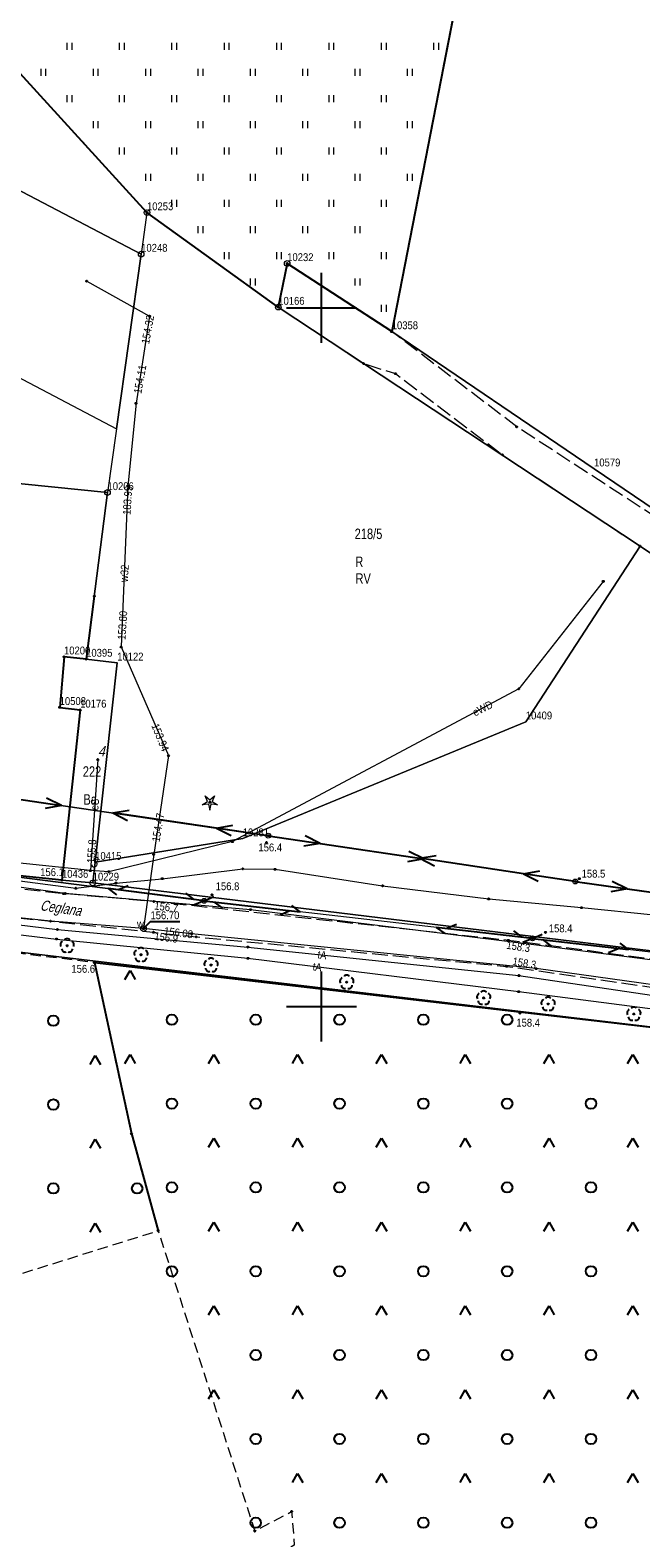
# Model space of a CAD drawing. Header units: metres. Extents: x 5548743 to 5556416, y 5707500 to 5714000.
# Tile 70 of 244: x 5554758 to 5554846, y 5709124 to 5709340. Entities that reach past the tile are written whole.
import ezdxf
from ezdxf.enums import TextEntityAlignment as Align

# ---------------------------------------------------------------- set-up
doc = ezdxf.new("R2010")
doc.units = ezdxf.units.M
for name, pattern in [('1.5_0.75', [2.25, 1.5, -0.75]), ('2.25_0.75', [3, 2.25, -0.75]), ('219-1000', [0]), ('suep_nn_1000', [0]), ('sutp_1000', [0])]:
    doc.linetypes.add(name, pattern=pattern)
doc.layers.get('0').update_dxf_attribs({"color": 2, "lineweight": 5})
doc.styles.get("Standard").update_dxf_attribs({"font": 'Working1250', "width": 0.75})
doc.linetypes.add('902-1000', pattern='A,5,0,[1,ksztalty.shx,S=1,R=0,X=0,Y=0],5', length=10)

# ---------------------------------------------------------------- blocks, each defined once
blk = doc.blocks.new('203')
at = {"linetype": 'Continuous', "lineweight": 0}
h = blk.add_hatch(color=0, dxfattribs=at)
edge = h.paths.add_edge_path()
edge.add_arc((0, 0), 0.09, 0, 360)
blk = doc.blocks.new('202')
at = {"color": 0, "linetype": 'Continuous', "lineweight": 0}
blk.add_circle((0, 0), 0.4, dxfattribs=at)
blk = doc.blocks.new('TU04')
at = {"color": 0, "linetype": 'Continuous', "lineweight": 13}
for p, q in [((0, 0), (0, 1)), ((0.7, 0), (0.7, 1))]:
    blk.add_line(p, q, dxfattribs=at)
blk = doc.blocks.new('SUEP1')
at = {"color": 0, "linetype": 'Continuous'}
for p, q in [((0, 0), (7.5, 0)), ((7.5, 0), (5.25, 0.75)), ((7.5, 0), (5.25, -0.75)), ((7.5, 0), (22.5, 0)), ((22.5, 0), (20.25, 0.75)), ((22.5, 0), (20.25, -0.75))]:
    blk.add_line(p, q, dxfattribs=at)
blk = doc.blocks.new('SUTP')
at = {"color": 0, "linetype": 'Continuous'}
for p, q in [((0, 0), (1.299, 0.75)), ((0, 0), (13.848, 0)), ((2.799, -0.75), (1.5, 0)), ((11.049, -0.75), (12.348, 0)), ((13.848, 0), (12.549, 0.75))]:
    blk.add_line(p, q, dxfattribs=at)
blk = doc.blocks.new('PW01')
at = {"linetype": 'Continuous', "lineweight": 13}
h = blk.add_hatch(color=0, dxfattribs=at)
edge = h.paths.add_edge_path()
edge.add_arc((0, 0), 0.18, 0, 360)
blk = doc.blocks.new('US15')
at = {"color": 0, "linetype": 'Continuous', "lineweight": 13}
blk.add_circle((0, 0), 0.35, dxfattribs=at)
blk = doc.blocks.new('OP021')
at = {"linetype": 'Continuous', "lineweight": 13}
h = blk.add_hatch(color=0, dxfattribs=at)
edge = h.paths.add_edge_path()
edge.add_arc((0, 0), 0.1, 0, 360)
at = {"color": 0, "linetype": 'Continuous', "lineweight": -3}
for centre, start, end in [((-0.476, 0.154), 110.388, 213.756), ((0, 0.5), 38.316, 141.684), ((0.476, 0.154), 326.244, 69.612), ((-0.294, -0.404), 182.272, 285.64), ((0.294, -0.404), 254.36, 357.728), ((0.294, -0.404), 254.36, 357.728)]:
    blk.add_arc(centre, 0.5, start, end, dxfattribs=at)
blk = doc.blocks.new('US22')
at = {"color": 0, "linetype": 'Continuous', "lineweight": 0}
blk.add_circle((0, 0), 0.4, dxfattribs=at)
blk = doc.blocks.new('OP011')
at = {"linetype": 'Continuous', "lineweight": 13}
h = blk.add_hatch(color=0, dxfattribs=at)
edge = h.paths.add_edge_path()
edge.add_arc((0, 0), 0.1, 0, 360)
at = {"color": 0, "linetype": 'Continuous', "lineweight": 13}
for p, q in [((-1.099, -0.357), (-0.324, 0.105)), ((-0.324, 0.105), (-0.679, 0.935)), ((-0.679, 0.935), (0, 0.341)), ((0, 0.341), (0.679, 0.935)), ((0.679, 0.935), (0.324, 0.105)), ((0.324, 0.105), (1.099, -0.357)), ((-0.2, -0.275), (-1.099, -0.357)), ((-0.2, -0.275), (0, -1.155)), ((0, -1.155), (0.2, -0.275)), ((1.099, -0.357), (0.2, -0.275))]:
    blk.add_line(p, q, dxfattribs=at)
blk = doc.blocks.new('OTZK3')
at = {"color": 0, "linetype": 'Continuous'}
for p, q in [((-0.75, -0.433), (0, 0.866)), ((0, 0.866), (0.75, -0.433))]:
    blk.add_line(p, q, dxfattribs=at)
blk = doc.blocks.new('OTZK1')
at = {"color": 0, "linetype": 'Continuous'}
blk.add_circle((0, 0), 0.75, dxfattribs=at)
blk = doc.blocks.new('PIKIETAW1891')
at = {"color": 0}
blk.add_circle((0, 0), 0.09, dxfattribs=at)
blk = doc.blocks.new('RAMKA1000K')
at = {"color": 0}
for p, q in [((400, 295), (400, 305)), ((395, 300), (405, 300)), ((400, 195), (400, 205)), ((395, 200), (405, 200))]:
    blk.add_line(p, q, dxfattribs=at)

msp = doc.modelspace()

# ---------------------------------------------------------------- linework, layer by layer
at = {"layer": '217-kontur klasyfikacyjny', "color": 3, "linetype": 'CONTINUOUS', "lineweight": 18, "flags": 128}
for points in [[(5554825.25, 5709374.48), (5554810.05, 5709296.6)], [(5554775, 5709313.63), (5554774.17, 5709307.69)], [(5554793.8, 5709300.1), (5554775, 5709313.63)], [(5554774.17, 5709307.69), (5554770.63, 5709282.66)], [(5554845.6, 5709265.89), (5554793.8, 5709300.1)], [(5554810.05, 5709296.6), (5554839.02, 5709276.96)], [(5554770.63, 5709282.66), (5554769.35, 5709273.57)], [(5554839.02, 5709276.96), (5554881.24, 5709248.35)], [(5554769.35, 5709273.57), (5554766.29, 5709249.72)], [(5554829.25, 5709240.75), (5554845.6, 5709265.89)], [(5554766.29, 5709249.72), (5554770.74, 5709249.18)], [(5554770.74, 5709249.18), (5554767.58, 5709220.65)], [(5554788.71, 5709224.02), (5554829.25, 5709240.75)], [(5554767.58, 5709220.65), (5554788.71, 5709224.02)]]:
    msp.add_lwpolyline(points, dxfattribs=at)
at = {"layer": '218-kontur użytku gruntowego', "color": 3, "linetype": 'CONTINUOUS', "lineweight": 18, "flags": 128}
for points in [[(5554810.05, 5709296.6), (5554825.25, 5709374.48)], [(5554825.25, 5709374.48), (5554810.05, 5709296.6)], [(5554743.52, 5709348.14), (5554775, 5709313.63)], [(5554774.17, 5709307.69), (5554746.07, 5709322.36)], [(5554775, 5709313.63), (5554774.17, 5709307.69)], [(5554793.8, 5709300.1), (5554775, 5709313.63)], [(5554775, 5709313.63), (5554793.8, 5709300.1)], [(5554774.17, 5709307.69), (5554770.63, 5709282.66)], [(5554770.63, 5709282.66), (5554774.17, 5709307.69)], [(5554793.8, 5709300.1), (5554795.08, 5709306.35)], [(5554795.08, 5709306.35), (5554793.8, 5709300.1)], [(5554795.08, 5709306.35), (5554810.05, 5709296.6)], [(5554810.05, 5709296.6), (5554795.08, 5709306.35)], [(5554730.25, 5709303.92), (5554770.63, 5709282.66)], [(5554845.6, 5709265.89), (5554793.8, 5709300.1)], [(5554793.8, 5709300.1), (5554845.6, 5709265.89)], [(5554839.02, 5709276.96), (5554810.05, 5709296.6)], [(5554810.05, 5709296.6), (5554839.02, 5709276.96)], [(5554770.63, 5709282.66), (5554769.35, 5709273.57)], [(5554769.35, 5709273.57), (5554728.71, 5709277.66)], [(5554881.24, 5709248.35), (5554839.02, 5709276.96)], [(5554839.02, 5709276.96), (5554881.24, 5709248.35)], [(5554769.35, 5709273.57), (5554766.29, 5709249.72)], [(5554766.29, 5709249.72), (5554769.35, 5709273.57)], [(5554829.25, 5709240.75), (5554845.6, 5709265.89)], [(5554845.6, 5709265.89), (5554829.25, 5709240.75)], [(5554945.19, 5709199.24), (5554845.6, 5709265.89)], [(5554845.6, 5709265.89), (5554945.19, 5709199.24)], [(5554763.12, 5709250.05), (5554762.5, 5709242.81)], [(5554762.5, 5709242.81), (5554763.12, 5709250.05)], [(5554766.29, 5709249.72), (5554763.12, 5709250.05)], [(5554763.12, 5709250.05), (5554766.29, 5709249.72)], [(5554770.74, 5709249.18), (5554766.29, 5709249.72)], [(5554766.29, 5709249.72), (5554770.74, 5709249.18)], [(5554767.58, 5709220.65), (5554770.74, 5709249.18)], [(5554770.74, 5709249.18), (5554767.58, 5709220.65)], [(5554762.5, 5709242.81), (5554765.43, 5709242.44)], [(5554765.43, 5709242.44), (5554762.5, 5709242.81)], [(5554765.43, 5709242.44), (5554762.83, 5709218.08)], [(5554762.83, 5709218.08), (5554765.43, 5709242.44)], [(5554788.71, 5709224.02), (5554829.25, 5709240.75)], [(5554829.25, 5709240.75), (5554788.71, 5709224.02)], [(5554767.58, 5709220.65), (5554788.71, 5709224.02)], [(5554788.71, 5709224.02), (5554767.58, 5709220.65)], [(5554767.23, 5709217.68), (5554767.58, 5709220.65)], [(5554767.58, 5709220.65), (5554767.23, 5709217.68)], [(5554747.5, 5709219.66), (5554762.83, 5709218.08)], [(5554762.83, 5709218.08), (5554747.5, 5709219.66)], [(5554762.83, 5709218.08), (5554767.23, 5709217.68)], [(5554767.23, 5709217.68), (5554762.83, 5709218.08)], [(5554767.23, 5709217.68), (5554934.6, 5709197.33)], [(5554934.6, 5709197.33), (5554767.23, 5709217.68)], [(5554857.11, 5709195.87), (5554693.04, 5709215.32)], [(5554693.04, 5709215.32), (5554857.11, 5709195.87)]]:
    msp.add_lwpolyline(points, dxfattribs=at)
at = {"layer": '219-działka ewidencyjna', "color": 7, "linetype": '219-1000', "lineweight": 18, "flags": 128}
for points in [[(5554831.48, 5709406.36), (5554810.05, 5709296.6)], [(5554743.52, 5709348.14), (5554775, 5709313.63)], [(5554746.07, 5709322.36), (5554774.17, 5709307.69)], [(5554775, 5709313.63), (5554774.17, 5709307.69)], [(5554775, 5709313.63), (5554793.8, 5709300.1)], [(5554774.17, 5709307.69), (5554769.35, 5709273.57)], [(5554795.08, 5709306.35), (5554793.8, 5709300.1)], [(5554795.08, 5709306.35), (5554810.05, 5709296.6)], [(5554793.8, 5709300.1), (5554845.6, 5709265.89)], [(5554810.05, 5709296.6), (5554839.02, 5709276.96)], [(5554728.71, 5709277.66), (5554769.35, 5709273.57)], [(5554839.02, 5709276.96), (5554881.24, 5709248.35)], [(5554769.35, 5709273.57), (5554766.29, 5709249.72)], [(5554845.6, 5709265.89), (5554829.25, 5709240.75)], [(5554845.6, 5709265.89), (5554945.19, 5709199.24)], [(5554763.12, 5709250.05), (5554762.5, 5709242.81)], [(5554763.12, 5709250.05), (5554766.29, 5709249.72)], [(5554766.29, 5709249.72), (5554770.74, 5709249.18)], [(5554770.74, 5709249.18), (5554767.58, 5709220.65)], [(5554762.5, 5709242.81), (5554765.43, 5709242.44)], [(5554765.43, 5709242.44), (5554762.83, 5709218.08)], [(5554829.25, 5709240.75), (5554788.71, 5709224.02)], [(5554788.71, 5709224.02), (5554767.58, 5709220.65)], [(5554767.23, 5709217.68), (5554767.58, 5709220.65)], [(5554762.83, 5709218.08), (5554747.5, 5709219.66)], [(5554762.83, 5709218.08), (5554767.23, 5709217.68)], [(5554767.23, 5709217.68), (5554934.6, 5709197.33)], [(5554857.11, 5709195.87), (5554693.04, 5709215.32)]]:
    msp.add_lwpolyline(points, dxfattribs=at)
at = {"layer": 'jezdnia', "color": 7, "linetype": '2.25_0.75', "lineweight": 18, "flags": 128}
for points in [[(5554793.8, 5709300.1), (5554806.01, 5709292.03), (5554810.58, 5709290.58), (5554825.91, 5709278.96), (5554845.6, 5709265.89), (5554880.12, 5709243.51), (5554902.34, 5709228.83), (5554922.48, 5709214.67), (5554933.13, 5709207.95), (5554943.68, 5709200.14), (5554946.17, 5709201.46), (5554948.12, 5709203.2), (5554881.24, 5709248.35), (5554827.94, 5709282.97), (5554810.05, 5709296.6), (5554795.08, 5709306.35)], [(5554717.46, 5709221.61), (5554716.96, 5709216.34), (5554728.64, 5709215.67), (5554775.93, 5709210.62), (5554782.05, 5709209.96), (5554826.5, 5709205.74), (5554878.37, 5709198.24), (5554943.14, 5709190.66), (5555001.12, 5709182.04), (5555003.76, 5709177.73), (5555010.54, 5709177.44), (5555013.5, 5709180.41), (5555057.53, 5709174.57), (5555076.46, 5709171.71), (5555082.17, 5709172.29), (5555083.25, 5709176.06), (5555059.01, 5709179.27), (5555001.7, 5709187.38), (5554966.18, 5709191.8), (5554963.34, 5709193.88), (5554961.49, 5709196.41), (5554957.2, 5709197.24), (5554957.81, 5709193.2), (5554943.24, 5709195.42), (5554947.46, 5709198.02), (5554940.45, 5709198.43), (5554932.83, 5709196.31), (5554879.01, 5709202.67), (5554826.73, 5709209.45), (5554775.98, 5709215.02), (5554763.05, 5709216.14), (5554728.6, 5709219.93)]]:
    msp.add_lwpolyline(points, close=True, dxfattribs=at)
at = {"layer": 'ogrodzenie trwałe', "color": 7, "linetype": '902-1000', "lineweight": 25, "flags": 128}
for points in [[(5554648.86, 5709466.15), (5554669.68, 5709464.7), (5554706.67, 5709462.2), (5554726.29, 5709461.38), (5554756.89, 5709461.32), (5554778.66, 5709461.29), (5554805.35, 5709454.43), (5554810.55, 5709460.19), (5554840.58, 5709457.83), (5554834.53, 5709422.53), (5554832.35, 5709410.28), (5554831.48, 5709406.36), (5554825.25, 5709374.48), (5554810.05, 5709296.6), (5554795.08, 5709306.35), (5554793.8, 5709300.1), (5554775, 5709313.63), (5554743.52, 5709348.14), (5554699.15, 5709349.73)], [(5554767.45, 5709258.72), (5554766.29, 5709249.72), (5554763.12, 5709250.05), (5554762.5, 5709242.81), (5554765.43, 5709242.44), (5554762.83, 5709218.08), (5554747.5, 5709219.66), (5554745, 5709223.24)], [(5554767.49, 5709206.27), (5554857.11, 5709195.87), (5554937.11, 5709187.8), (5554939.49, 5709187.55)], [(5554767.49, 5709206.27), (5554772.78, 5709181.8), (5554776.61, 5709167.89)]]:
    msp.add_lwpolyline(points, dxfattribs=at)
at = {"layer": 'przewód elektroenergetyczny niskiego napięcia', "color": 1, "linetype": 'suep_nn_1000', "lineweight": 18, "flags": 128}
for points in [[(5554792.37, 5709224.44), (5554740.48, 5709232.02)], [(5554740.48, 5709232.02), (5554792.37, 5709224.44)], [(5554792.37, 5709224.44), (5554740.48, 5709232.02)], [(5554740.48, 5709232.02), (5554792.37, 5709224.44)], [(5554836.33, 5709217.88), (5554792.37, 5709224.44)], [(5554836.33, 5709217.88), (5554792.37, 5709224.44)], [(5554877.9, 5709212.07), (5554836.33, 5709217.88)], [(5554877.9, 5709212.07), (5554836.33, 5709217.88)]]:
    msp.add_lwpolyline(points, dxfattribs=at)
at = {"layer": 'przewód elektroenergetyczny podziemny', "color": 1, "linetype": 'CONTINUOUS', "lineweight": 18, "flags": 128}
for points in [[(5554840.34, 5709260.84), (5554828.24, 5709245.47), (5554787.23, 5709223.6), (5554769.54, 5709219.28), (5554766.89, 5709219.44)], [(5554767.96, 5709235.33), (5554766.89, 5709219.44), (5554733.87, 5709222.9), (5554734.04, 5709226.51)]]:
    msp.add_lwpolyline(points, dxfattribs=at)
at = {"layer": 'przewód telekomunikacyjny napowietrzny', "color": 30, "linetype": 'sutp_1000', "lineweight": 18, "flags": 128}
for points in [[(5554783.18, 5709215.12), (5554730.88, 5709221.78)], [(5554730.88, 5709221.78), (5554783.18, 5709215.12)], [(5554830.19, 5709209.74), (5554783.18, 5709215.12)], [(5554878.95, 5709204.08), (5554830.19, 5709209.74)]]:
    msp.add_lwpolyline(points, dxfattribs=at)
at = {"layer": 'przewód telekomunikacyjny podziemny', "color": 30, "linetype": 'CONTINUOUS', "lineweight": 18, "flags": 128}
for points in [[(5554925.56, 5709196.35), (5554913.94, 5709197.47), (5554852.96, 5709205.89), (5554828.91, 5709209.01), (5554789.82, 5709213.85), (5554763.3, 5709216.16), (5554727.66, 5709221.01), (5554714.2, 5709222.86)], [(5554714.62, 5709222.85), (5554716.35, 5709223.34), (5554745.1, 5709219.5), (5554764.82, 5709216.92), (5554770.56, 5709217.66), (5554777.19, 5709218.29), (5554788.73, 5709219.69), (5554793.34, 5709219.63), (5554808.74, 5709217.27), (5554823.94, 5709215.39), (5554837.22, 5709214.14), (5554847.57, 5709213.09), (5554863.12, 5709211.32), (5554890.92, 5709207.12), (5554923.12, 5709204.33), (5554945.68, 5709202.75), (5554960.36, 5709202.17), (5554963.47, 5709201.9), (5554968.33, 5709201.71)], [(5554714.62, 5709222.85), (5554716.35, 5709223.34), (5554745.1, 5709219.5), (5554764.82, 5709216.92), (5554770.56, 5709217.66), (5554777.19, 5709218.29), (5554788.73, 5709219.69), (5554793.34, 5709219.63), (5554808.74, 5709217.27), (5554823.94, 5709215.39), (5554837.22, 5709214.14), (5554847.57, 5709213.09), (5554863.12, 5709211.32), (5554890.92, 5709207.12), (5554923.12, 5709204.33), (5554945.68, 5709202.75), (5554960.36, 5709202.17), (5554963.47, 5709201.9), (5554968.33, 5709201.71)], [(5554714.01, 5709216.59), (5554713.9, 5709215.42), (5554727.27, 5709213.85), (5554762.04, 5709209.65), (5554789.46, 5709206.89), (5554828.23, 5709202.12), (5554850.71, 5709199.22), (5554908.67, 5709191.73), (5554933.91, 5709190.97), (5554958.48, 5709187.69), (5555003.43, 5709179.99), (5555037.45, 5709174.45), (5555074.43, 5709169.6)], [(5554714.01, 5709216.59), (5554727.68, 5709215.19), (5554762.17, 5709211.02), (5554789.45, 5709208.5), (5554828.27, 5709204.42), (5554851.1, 5709201.05), (5554908.76, 5709192.88), (5554934.14, 5709192.42), (5554958.65, 5709188.65), (5555002.81, 5709180.94), (5555037.7, 5709175.74), (5555074.67, 5709170.26)]]:
    msp.add_lwpolyline(points, dxfattribs=at)
at = {"layer": 'przewód wodociągowy', "color": 5, "linetype": 'CONTINUOUS', "lineweight": 18, "flags": 128}
for points in [[(5554766.37, 5709303.81), (5554775.37, 5709298.81), (5554773.43, 5709286.33), (5554772.26, 5709274.49), (5554771.31, 5709251.46), (5554778.08, 5709235.9), (5554775.97, 5709221.75), (5554774.5, 5709211.14)], [(5554959.04, 5709190.38), (5554937.03, 5709192.26), (5554904.65, 5709194.53), (5554862.86, 5709200.97), (5554830.73, 5709205.41), (5554781.39, 5709210.41), (5554774.5, 5709211.14), (5554761.18, 5709212.2), (5554723.86, 5709216.19), (5554697.55, 5709218.93), (5554690.19, 5709218.76), (5554687.21, 5709193.04), (5554688.15, 5709180.99), (5554690.96, 5709170.79)]]:
    msp.add_lwpolyline(points, dxfattribs=at)
at = {"layer": 'rzedna-Atr2', "color": 7, "flags": 128}
msp.add_lwpolyline([(5554774.5, 5709211.14), (5554775.5, 5709212.14), (5554779.727, 5709212.14)], dxfattribs=at)
at = {"layer": 'teren zalesiony', "color": 7, "linetype": '1.5_0.75', "lineweight": 18, "flags": 128}
for points in [[(5554691.6, 5709207.65), (5554690.51, 5709182), (5554696.52, 5709157.57), (5554711.31, 5709161.91), (5554737.93, 5709169.57), (5554741.32, 5709156.87), (5554776.61, 5709167.89), (5554772.78, 5709181.8), (5554767.49, 5709206.27), (5554725.82, 5709211.37), (5554716.75, 5709212.63), (5554700.71, 5709214.47), (5554696.28, 5709213.23)], [(5554767.49, 5709206.27), (5554772.78, 5709181.8), (5554776.61, 5709167.89), (5554790.44, 5709124.91), (5554795.71, 5709127.71), (5554796.1, 5709122.9), (5554791.4, 5709120.25), (5554795.42, 5709095.54), (5554802.86, 5709050.38), (5554963.6, 5709049.01), (5554965.73, 5709064.25), (5554965.39, 5709079.34), (5554968.14, 5709086.47), (5554970.76, 5709097.04), (5554959.14, 5709101.21), (5554923.37, 5709133.18), (5554926.17, 5709143.33), (5554927.18, 5709146.74), (5554927.63, 5709151.29), (5554927.74, 5709151.67), (5554929.46, 5709157.94), (5554930.87, 5709163.06), (5554939.49, 5709187.55), (5554937.11, 5709187.8), (5554857.11, 5709195.87)]]:
    msp.add_lwpolyline(points, close=True, dxfattribs=at)
at = {"layer": 'trawnik', "color": 7, "linetype": '1.5_0.75', "lineweight": 18, "flags": 128}
msp.add_lwpolyline([(5554727.64, 5709450.9), (5554724.68, 5709426.59), (5554757.87, 5709416.95), (5554772.01, 5709415.25), (5554773.26, 5709459.06), (5554780.18, 5709458.78), (5554779.96, 5709450.74), (5554781.85, 5709450.62), (5554781.69, 5709437.99), (5554784.8, 5709437.78), (5554784.01, 5709414.2), (5554789.75, 5709408.83), (5554792.17, 5709408.15), (5554790.41, 5709387.57), (5554802.8, 5709386.67), (5554801.44, 5709375.64), (5554800.91, 5709357.82), (5554768.14, 5709356.77), (5554769.12, 5709369.01), (5554770.38, 5709389.28), (5554738.04, 5709391.38), (5554730.86, 5709389.46), (5554722.77, 5709390.26), (5554724.65, 5709413.05), (5554732.69, 5709412.52), (5554739.64, 5709412.03), (5554753.51, 5709411.17), (5554753.66, 5709414.48), (5554704.87, 5709428.45), (5554692.5, 5709432.29), (5554692.83, 5709431.86), (5554685.33, 5709434.23), (5554676.6, 5709437.82), (5554655.85, 5709447.23), (5554655.76, 5709446.15), (5554654.11, 5709445), (5554652.56, 5709440.96), (5554653.12, 5709437.43), (5554677.02, 5709433.31), (5554717.41, 5709419.25), (5554717.54, 5709416.42), (5554717.62, 5709414.65), (5554719.64, 5709370.88), (5554743.52, 5709348.14), (5554775, 5709313.63), (5554793.8, 5709300.1), (5554795.08, 5709306.35), (5554810.05, 5709296.6), (5554825.25, 5709374.48), (5554831.48, 5709406.36), (5554832.35, 5709410.28), (5554832.75, 5709412.56), (5554839.74, 5709414.78), (5554840.51, 5709419.62), (5554834.53, 5709422.53), (5554797.11, 5709426.1), (5554790.45, 5709426.67), (5554790.88, 5709431.27), (5554797.87, 5709441.66), (5554798.47, 5709447.83), (5554793.98, 5709449.73), (5554780.18, 5709458.78), (5554780.49, 5709460.82), (5554771.07, 5709460.89), (5554696.08, 5709461.46), (5554665.48, 5709465), (5554649.95, 5709466.04), (5554648.86, 5709466.15), (5554648.23, 5709464.25), (5554649.01, 5709460.91), (5554656.12, 5709452.5), (5554656, 5709451.36), (5554678.15, 5709441.88), (5554686.67, 5709438.35), (5554693.8, 5709436.12), (5554705.72, 5709431.93), (5554709.18, 5709453.37)], close=True, dxfattribs=at)

# ---------------------------------------------------------------- block references
at = {"layer": '202-punkt graniczny', "color": 7, "linetype": 'CONTINUOUS', "lineweight": 18}
for p in [(5554775, 5709313.63), (5554774.17, 5709307.69), (5554795.08, 5709306.35), (5554793.8, 5709300.1), (5554769.35, 5709273.57), (5554767.23, 5709217.68)]:
    msp.add_blockref('202', p, dxfattribs=at)
at = {"layer": '203-punkt graniczny', "color": 7, "linetype": 'CONTINUOUS', "lineweight": 18}
for p in [(5554810.05, 5709296.6), (5554839.02, 5709276.96), (5554845.6, 5709265.89), (5554763.12, 5709250.05), (5554766.29, 5709249.72), (5554770.74, 5709249.18), (5554762.5, 5709242.81), (5554765.43, 5709242.44), (5554829.25, 5709240.75), (5554788.71, 5709224.02), (5554767.58, 5709220.65), (5554762.83, 5709218.08)]:
    msp.add_blockref('203', p, dxfattribs=at)
at = {"layer": 'drzewo iglaste', "color": 94, "linetype": 'CONTINUOUS', "lineweight": 18}
msp.add_blockref('OP011', (5554784.01, 5709229.23), dxfattribs=at)
at = {"layer": 'drzewo liściaste', "color": 94, "linetype": 'CONTINUOUS', "lineweight": 18}
for p in [(5554763.57, 5709208.69), (5554774.14, 5709207.4), (5554784.18, 5709205.92), (5554803.61, 5709203.47), (5554823.22, 5709201.22), (5554832.44, 5709200.35), (5554844.72, 5709198.92)]:
    msp.add_blockref('OP021', p, dxfattribs=at)
at = {"layer": 'pikieta naturalna', "color": 7, "linetype": 'CONTINUOUS', "lineweight": 13}
for p in [(5554792.12, 5709223.47), (5554836.91, 5709218.29), (5554762.83, 5709218.08), (5554784.3, 5709215.97), (5554775.98, 5709215.02), (5554775.93, 5709210.62), (5554832.06, 5709210.6), (5554826.73, 5709209.45), (5554767.49, 5709206.27), (5554826.5, 5709205.74), (5554828.42, 5709199.05)]:
    msp.add_blockref('PW01', p, dxfattribs=at)
at = {"layer": 'przewód elektroenergetyczny niskiego napięcia', "color": 1, "linetype": 'CONTINUOUS', "lineweight": 18}
for p, rotation in [((5554740.48, 5709232.02), 351.689), ((5554740.48, 5709232.02), 351.689), ((5554792.37, 5709224.44), 171.689), ((5554792.37, 5709224.44), 171.689), ((5554792.37, 5709224.44), 351.513), ((5554792.37, 5709224.44), 351.513), ((5554836.33, 5709217.88), 171.513), ((5554836.33, 5709217.88), 171.513), ((5554836.33, 5709217.88), 352.044), ((5554836.33, 5709217.88), 352.044)]:
    msp.add_blockref('SUEP1', p, dxfattribs=dict(at, rotation=rotation))
at = {"layer": 'przewód telekomunikacyjny napowietrzny', "color": 30, "linetype": 'CONTINUOUS', "lineweight": 18}
for p, rotation in [((5554783.18, 5709215.12), 172.743), ((5554783.18, 5709215.12), 353.471), ((5554830.19, 5709209.74), 173.471), ((5554830.19, 5709209.74), 353.379)]:
    msp.add_blockref('SUTP', p, dxfattribs=dict(at, rotation=rotation))
at = {"layer": 'Punkt roboczy BDOT GESUT K1', "color": 6, "linetype": 'CONTINUOUS', "lineweight": 18}
for p in [(5554775, 5709313.63), (5554775, 5709313.63), (5554795.08, 5709306.35), (5554795.08, 5709306.35), (5554795.08, 5709306.35), (5554766.37, 5709303.81), (5554775.37, 5709298.81), (5554775.37, 5709298.81), (5554793.8, 5709300.1), (5554793.8, 5709300.1), (5554793.8, 5709300.1), (5554810.05, 5709296.6), (5554810.05, 5709296.6), (5554810.05, 5709296.6), (5554806.01, 5709292.03), (5554810.58, 5709290.58), (5554773.43, 5709286.33), (5554773.43, 5709286.33), (5554827.94, 5709282.97), (5554825.91, 5709278.96), (5554772.26, 5709274.49), (5554772.26, 5709274.49), (5554845.6, 5709265.89), (5554840.34, 5709260.84), (5554767.45, 5709258.72), (5554771.31, 5709251.46), (5554771.31, 5709251.46), (5554763.12, 5709250.05), (5554766.29, 5709249.72), (5554828.24, 5709245.47), (5554762.5, 5709242.81), (5554765.43, 5709242.44), (5554778.08, 5709235.9), (5554778.08, 5709235.9), (5554767.96, 5709235.33), (5554784.01, 5709229.23), (5554787.23, 5709223.6), (5554792.12, 5709223.47), (5554792.37, 5709224.44), (5554792.37, 5709224.44), (5554792.37, 5709224.44), (5554775.97, 5709221.75), (5554775.97, 5709221.75), (5554766.89, 5709219.44), (5554766.89, 5709219.44), (5554766.89, 5709219.44), (5554769.54, 5709219.28), (5554777.19, 5709218.29), (5554777.19, 5709218.29), (5554788.73, 5709219.69), (5554788.73, 5709219.69), (5554793.34, 5709219.63), (5554793.34, 5709219.63), (5554836.91, 5709218.29), (5554762.83, 5709218.08), (5554762.83, 5709218.08), (5554763.05, 5709216.14), (5554763.3, 5709216.16), (5554764.82, 5709216.92), (5554764.82, 5709216.92), (5554770.56, 5709217.66), (5554770.56, 5709217.66), (5554808.74, 5709217.27), (5554808.74, 5709217.27), (5554836.33, 5709217.88), (5554836.33, 5709217.88), (5554836.33, 5709217.88), (5554775.98, 5709215.02), (5554775.98, 5709215.02), (5554783.18, 5709215.12), (5554783.18, 5709215.12), (5554784.3, 5709215.97), (5554823.94, 5709215.39), (5554823.94, 5709215.39), (5554837.22, 5709214.14), (5554837.22, 5709214.14), (5554761.18, 5709212.2), (5554789.82, 5709213.85), (5554762.04, 5709209.65), (5554762.17, 5709211.02), (5554774.5, 5709211.14), (5554774.5, 5709211.14), (5554774.5, 5709211.14), (5554775.93, 5709210.62), (5554775.93, 5709210.62), (5554781.39, 5709210.41), (5554781.39, 5709210.41), (5554782.05, 5709209.96), (5554830.19, 5709209.74), (5554830.19, 5709209.74), (5554832.06, 5709210.6), (5554763.57, 5709208.69), (5554774.14, 5709207.4), (5554789.45, 5709208.5), (5554826.73, 5709209.45), (5554826.73, 5709209.45), (5554828.91, 5709209.01), (5554767.49, 5709206.27), (5554767.49, 5709206.27), (5554767.49, 5709206.27), (5554767.49, 5709206.27), (5554767.49, 5709206.27), (5554784.18, 5709205.92), (5554789.46, 5709206.89), (5554826.5, 5709205.74), (5554826.5, 5709205.74), (5554830.73, 5709205.41), (5554803.61, 5709203.47), (5554828.27, 5709204.42), (5554823.22, 5709201.22), (5554828.23, 5709202.12), (5554828.42, 5709199.05), (5554832.44, 5709200.35), (5554844.72, 5709198.92), (5554772.78, 5709181.8), (5554772.78, 5709181.8), (5554772.78, 5709181.8), (5554776.61, 5709167.89), (5554776.61, 5709167.89), (5554776.61, 5709167.89), (5554795.71, 5709127.71), (5554790.44, 5709124.91)]:
    msp.add_blockref('PIKIETAW1891', p, dxfattribs=at)
at = {"layer": 'rzedna', "color": 5, "linetype": 'CONTINUOUS', "lineweight": 18}
for p in [(5554775.37, 5709298.81), (5554773.43, 5709286.33), (5554772.26, 5709274.49), (5554771.31, 5709251.46), (5554778.08, 5709235.9), (5554775.97, 5709221.75), (5554774.5, 5709211.14), (5554781.39, 5709210.41)]:
    msp.add_blockref('PW01', p, dxfattribs=at)
at = {"layer": 'rzedna', "color": 1, "linetype": 'CONTINUOUS', "lineweight": 18}
msp.add_blockref('PW01', (5554766.89, 5709219.44), dxfattribs=at)
at = {"layer": 'słup przewodów napowietrznych', "color": 7, "linetype": 'CONTINUOUS', "lineweight": 18}
for p in [(5554792.37, 5709224.44), (5554836.33, 5709217.88), (5554783.18, 5709215.12), (5554830.19, 5709209.74)]:
    msp.add_blockref('US15', p, dxfattribs=at)
at = {"layer": 'teren zalesiony', "color": 7, "linetype": 'CONTINUOUS', "lineweight": 18}
for name, p in [('OTZK3', (5554772.576, 5709204.276)), ('OTZK1', (5554761.596, 5709197.956)), ('OTZK1', (5554778.576, 5709198.096)), ('OTZK1', (5554790.576, 5709198.096)), ('OTZK1', (5554802.576, 5709198.096)), ('OTZK1', (5554814.576, 5709198.096)), ('OTZK1', (5554826.576, 5709198.096)), ('OTZK3', (5554767.596, 5709192.136)), ('OTZK3', (5554772.576, 5709192.276)), ('OTZK3', (5554784.576, 5709192.276)), ('OTZK3', (5554796.576, 5709192.276)), ('OTZK3', (5554808.576, 5709192.276)), ('OTZK3', (5554820.576, 5709192.276)), ('OTZK3', (5554832.576, 5709192.276)), ('OTZK3', (5554844.576, 5709192.276)), ('OTZK1', (5554761.596, 5709185.956)), ('OTZK1', (5554778.576, 5709186.096)), ('OTZK1', (5554790.576, 5709186.096)), ('OTZK1', (5554802.576, 5709186.096)), ('OTZK1', (5554814.576, 5709186.096)), ('OTZK1', (5554826.576, 5709186.096)), ('OTZK1', (5554838.576, 5709186.096)), ('OTZK3', (5554767.596, 5709180.136)), ('OTZK3', (5554784.576, 5709180.276)), ('OTZK3', (5554796.576, 5709180.276)), ('OTZK3', (5554808.576, 5709180.276)), ('OTZK3', (5554820.576, 5709180.276)), ('OTZK3', (5554832.576, 5709180.276)), ('OTZK3', (5554844.576, 5709180.276)), ('OTZK1', (5554761.596, 5709173.956)), ('OTZK1', (5554773.596, 5709173.956)), ('OTZK1', (5554778.576, 5709174.096)), ('OTZK1', (5554790.576, 5709174.096)), ('OTZK1', (5554802.576, 5709174.096)), ('OTZK1', (5554814.576, 5709174.096)), ('OTZK1', (5554826.576, 5709174.096)), ('OTZK1', (5554838.576, 5709174.096)), ('OTZK3', (5554767.596, 5709168.136)), ('OTZK3', (5554784.576, 5709168.276)), ('OTZK3', (5554796.576, 5709168.276)), ('OTZK3', (5554808.576, 5709168.276)), ('OTZK3', (5554820.576, 5709168.276)), ('OTZK3', (5554832.576, 5709168.276)), ('OTZK3', (5554844.576, 5709168.276)), ('OTZK1', (5554778.576, 5709162.096)), ('OTZK1', (5554790.576, 5709162.096)), ('OTZK1', (5554802.576, 5709162.096)), ('OTZK1', (5554814.576, 5709162.096)), ('OTZK1', (5554826.576, 5709162.096)), ('OTZK1', (5554838.576, 5709162.096)), ('OTZK3', (5554784.576, 5709156.276)), ('OTZK3', (5554796.576, 5709156.276)), ('OTZK3', (5554808.576, 5709156.276)), ('OTZK3', (5554820.576, 5709156.276)), ('OTZK3', (5554832.576, 5709156.276)), ('OTZK3', (5554844.576, 5709156.276)), ('OTZK1', (5554790.576, 5709150.096)), ('OTZK1', (5554802.576, 5709150.096)), ('OTZK1', (5554814.576, 5709150.096)), ('OTZK1', (5554826.576, 5709150.096)), ('OTZK1', (5554838.576, 5709150.096)), ('OTZK3', (5554784.576, 5709144.276)), ('OTZK3', (5554796.576, 5709144.276)), ('OTZK3', (5554808.576, 5709144.276)), ('OTZK3', (5554820.576, 5709144.276)), ('OTZK3', (5554832.576, 5709144.276)), ('OTZK3', (5554844.576, 5709144.276)), ('OTZK1', (5554790.576, 5709138.096)), ('OTZK1', (5554802.576, 5709138.096)), ('OTZK1', (5554814.576, 5709138.096)), ('OTZK1', (5554826.576, 5709138.096)), ('OTZK1', (5554838.576, 5709138.096)), ('OTZK3', (5554796.576, 5709132.276)), ('OTZK3', (5554808.576, 5709132.276)), ('OTZK3', (5554820.576, 5709132.276)), ('OTZK3', (5554832.576, 5709132.276)), ('OTZK3', (5554844.576, 5709132.276)), ('OTZK1', (5554790.576, 5709126.096)), ('OTZK1', (5554802.576, 5709126.096)), ('OTZK1', (5554814.576, 5709126.096)), ('OTZK1', (5554826.576, 5709126.096)), ('OTZK1', (5554838.576, 5709126.096))]:
    msp.add_blockref(name, p, dxfattribs=at)
at = {"layer": 'trawnik', "color": 7, "linetype": 'CONTINUOUS', "lineweight": 18}
for p in [(5554763.579, 5709336.949), (5554771.079, 5709336.949), (5554778.579, 5709336.949), (5554786.079, 5709336.949), (5554793.579, 5709336.949), (5554801.079, 5709336.949), (5554808.579, 5709336.949), (5554816.079, 5709336.949), (5554759.829, 5709333.199), (5554767.329, 5709333.199), (5554774.829, 5709333.199), (5554782.329, 5709333.199), (5554789.829, 5709333.199), (5554797.329, 5709333.199), (5554804.829, 5709333.199), (5554812.329, 5709333.199), (5554763.579, 5709329.449), (5554771.079, 5709329.449), (5554778.579, 5709329.449), (5554786.079, 5709329.449), (5554793.579, 5709329.449), (5554801.079, 5709329.449), (5554808.579, 5709329.449), (5554767.329, 5709325.699), (5554774.829, 5709325.699), (5554782.329, 5709325.699), (5554789.829, 5709325.699), (5554797.329, 5709325.699), (5554804.829, 5709325.699), (5554812.329, 5709325.699), (5554771.079, 5709321.949), (5554778.579, 5709321.949), (5554786.079, 5709321.949), (5554793.579, 5709321.949), (5554801.079, 5709321.949), (5554808.579, 5709321.949), (5554774.829, 5709318.199), (5554782.329, 5709318.199), (5554789.829, 5709318.199), (5554797.329, 5709318.199), (5554804.829, 5709318.199), (5554812.329, 5709318.199), (5554778.579, 5709314.449), (5554786.079, 5709314.449), (5554793.579, 5709314.449), (5554801.079, 5709314.449), (5554808.579, 5709314.449), (5554782.329, 5709310.699), (5554789.829, 5709310.699), (5554797.329, 5709310.699), (5554804.829, 5709310.699), (5554786.079, 5709306.949), (5554793.579, 5709306.949), (5554801.079, 5709306.949), (5554808.579, 5709306.949), (5554789.829, 5709303.199), (5554804.829, 5709303.199), (5554808.579, 5709299.449)]:
    msp.add_blockref('TU04', p, dxfattribs=at)
at = {"layer": 'Wstawianie ramki sekcyjnej z opisem', "color": 7, "linetype": 'CONTINUOUS', "lineweight": 13}
msp.add_blockref('RAMKA1000K', (5554400, 5709000), dxfattribs=at)
msp.add_blockref('RAMKA1000K', (5554400, 5709000), dxfattribs=at)
msp.add_blockref('RAMKA1000K', (5554400, 5709000), dxfattribs=at)
msp.add_blockref('RAMKA1000K', (5554400, 5709000), dxfattribs=at)
at = {"layer": 'właz do komory lub kanału - okrągły', "color": 7, "linetype": 'CONTINUOUS', "lineweight": 18}
msp.add_blockref('US22', (5554774.5, 5709211.14), dxfattribs=at)

# ---------------------------------------------------------------- texts
at = {"layer": '202-punkt graniczny-Atr103', "color": 7, "width": 0.9}
for s, p in [('10253', (5554775, 5709313.63)), ('10253', (5554775, 5709313.63)), ('10248', (5554774.17, 5709307.69)), ('10248', (5554774.17, 5709307.69)), ('10232', (5554795.08, 5709306.35)), ('10232', (5554795.08, 5709306.35)), ('10166', (5554793.8, 5709300.1)), ('10166', (5554793.8, 5709300.1)), ('10206', (5554769.35, 5709273.57)), ('10206', (5554769.35, 5709273.57)), ('10229', (5554767.23, 5709217.68)), ('10229', (5554767.23, 5709217.68))]:
    msp.add_text(s, height=1.125, dxfattribs=at).set_placement(p, align=Align.BOTTOM_LEFT)
at = {"layer": '203-punkt graniczny-Atr103', "color": 7, "width": 0.9}
for s, p in [('10358', (5554810.05, 5709296.6)), ('10358', (5554810.05, 5709296.6)), ('10579', (5554839.02, 5709276.96)), ('10579', (5554839.02, 5709276.96)), ('10200', (5554763.12, 5709250.05)), ('10200', (5554763.12, 5709250.05)), ('10395', (5554766.29, 5709249.72)), ('10395', (5554766.29, 5709249.72)), ('10122', (5554770.74, 5709249.18)), ('10122', (5554770.74, 5709249.18)), ('10508', (5554762.5, 5709242.81)), ('10508', (5554762.5, 5709242.81)), ('10176', (5554765.43, 5709242.44)), ('10176', (5554765.43, 5709242.44)), ('10409', (5554829.25, 5709240.75)), ('10409', (5554829.25, 5709240.75)), ('10281', (5554788.71, 5709224.02)), ('10281', (5554788.71, 5709224.02)), ('10415', (5554767.58, 5709220.65)), ('10415', (5554767.58, 5709220.65)), ('10436', (5554762.83, 5709218.08)), ('10436', (5554762.83, 5709218.08))]:
    msp.add_text(s, height=1.125, dxfattribs=at).set_placement(p, align=Align.BOTTOM_LEFT)
at = {"layer": '209-oznaczenie konturu klasyfikacyjnego', "color": 3, "linetype": 'CONTINUOUS', "lineweight": 18, "width": 0.79}
msp.add_text('RV', height=1.5, dxfattribs=at).set_placement((5554804.86, 5709262), align=Align.TOP_LEFT)
at = {"layer": '210-oznaczenie konturu użytku gruntowego', "color": 3, "linetype": 'CONTINUOUS', "lineweight": 18, "width": 0.79}
for s, p in [('R', (5554804.83, 5709262.9)), ('Ba', (5554765.9, 5709228.88))]:
    msp.add_text(s, height=1.5, dxfattribs=at).set_placement(p)
at = {"layer": '211-numer działki ewidencyjnej', "color": 7, "linetype": 'CONTINUOUS', "lineweight": 18, "width": 0.79}
for s, p in [('218/5', (5554804.74, 5709266.9)), ('222', (5554765.81, 5709232.88))]:
    msp.add_text(s, height=1.5, dxfattribs=at).set_placement(p)
at = {"layer": '994-Nazwa ulicy', "color": 7, "linetype": 'CONTINUOUS', "lineweight": 18, "oblique": 15, "width": 0.79}
msp.add_text('Ceglana', height=1.5, rotation=351.653, dxfattribs=at).set_placement((5554759.74, 5709214.53), align=Align.MIDDLE_LEFT)
at = {"layer": 'pikieta naturalna-Atr2', "color": 7, "width": 0.9}
for s, p in [('156.4', (5554790.96, 5709222.2)), ('156.1', (5554759.71, 5709218.66)), ('158.5', (5554837.24, 5709218.44)), ('156.8', (5554784.84, 5709216.64)), ('158.4', (5554832.54, 5709210.61)), ('156.6', (5554764.18, 5709204.82)), ('158.4', (5554827.89, 5709197.11))]:
    msp.add_text(s, height=1.125, dxfattribs=at).set_placement(p)
for s, rotation, p in [('156.7', 352.423, (5554776, 5709213.89)), ('156.9', 352.528, (5554776, 5709209.54)), ('158.3', 351.293, (5554826.41, 5709208.27)), ('158.3', 350.466, (5554827.28, 5709205.94))]:
    msp.add_text(s, height=1.125, rotation=rotation, dxfattribs=at).set_placement(p)
at = {"layer": 'przewód elektroenergetyczny podziemny-Atr1', "color": 1, "width": 0.9}
for s, rotation, p in [('eWD', 26.763, (5554821.72, 5709241.99)), ('eS', 86.147, (5554767.47, 5709228.09))]:
    msp.add_text(s, height=1.125, rotation=rotation, dxfattribs=at).set_placement(p, align=Align.MIDDLE_LEFT)
at = {"layer": 'przewód telekomunikacyjny podziemny-Atr1', "color": 30, "width": 0.9}
for rotation, p in [(352.684, (5554799.45, 5709207.45)), (351.683, (5554798.75, 5709205.75))]:
    msp.add_text('tA', height=1.125, rotation=rotation, dxfattribs=at).set_placement(p, align=Align.MIDDLE_LEFT)
at = {"layer": 'przewód wodociągowy-Atr1', "color": 5, "width": 0.9}
msp.add_text('w32', height=1.125, rotation=86.343, dxfattribs=at).set_placement((5554771.69, 5709260.75), align=Align.MIDDLE_LEFT)
at = {"layer": 'Punkt roboczy BDOT GESUT K1-Atr103', "color": 6, "oblique": 15, "width": 0.9}
for s, p in [('4', (5554767.96, 5709235.33)), ('3', (5554766.89, 5709219.44)), ('3', (5554766.89, 5709219.44)), ('3', (5554766.89, 5709219.44))]:
    msp.add_text(s, height=1.5, dxfattribs=at).set_placement(p, align=Align.BOTTOM_LEFT)
at = {"layer": 'rzedna-Atr2', "color": 5, "width": 0.9}
for s, rotation, p in [('154.32', 79.829, (5554774.75, 5709294.86)), ('154.11', 79.829, (5554773.64, 5709287.75)), ('183.99', 86.343, (5554772.09, 5709270.37)), ('153.80', 86.343, (5554771.36, 5709252.49)), ('153.94', -67.804, (5554776.12, 5709240.42)), ('154.47', 80.222, (5554776.24, 5709223.58)), ('156.08', 352.618, (5554777.46, 5709210.83))]:
    msp.add_text(s, height=1.125, rotation=rotation, dxfattribs=at).set_placement(p, align=Align.MIDDLE_LEFT)
at = {"layer": 'rzedna-Atr2', "color": 1, "width": 0.9}
msp.add_text('155.8', height=1.125, rotation=86.147, dxfattribs=at).set_placement((5554766.96, 5709220.52), align=Align.MIDDLE_LEFT)
at = {"layer": 'rzedna-Atr2', "color": 5, "width": 0.9}
msp.add_text('156.70', height=1.125, dxfattribs=at).set_placement((5554775.5, 5709212.151), align=Align.BOTTOM_LEFT)
at = {"layer": 'właz do komory lub kanału - okrągły-Atr17', "color": 7, "width": 0.9}
msp.add_text('w', height=1.125, dxfattribs=at).set_placement((5554773.57, 5709211.27))

doc.saveas('drawing.dxf')
